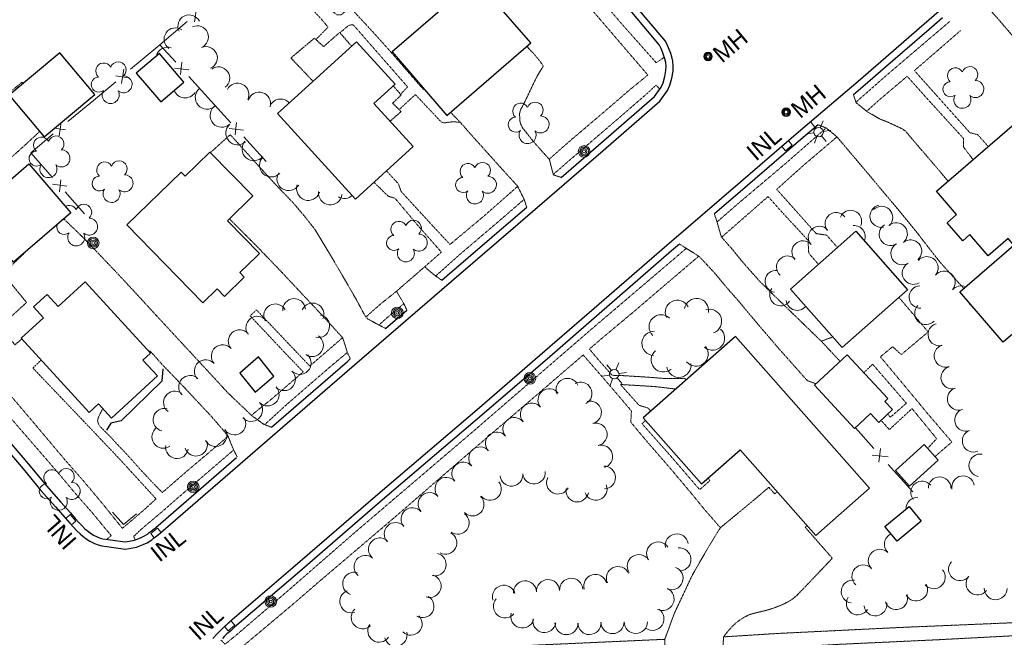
# Model space of a CAD drawing. Extents: x 863487 to 870045, y 569252 to 575761.
# Tile 39 of 66: x 867053 to 867396, y 572366 to 572581. Entities that reach past the tile are written whole.
import ezdxf
from ezdxf.enums import TextEntityAlignment as Align

# ---------------------------------------------------------------- set-up
doc = ezdxf.new("R2010")
doc.units = 0
doc.header["$LTSCALE"] = 0.005
doc.header["$MEASUREMENT"] = 0
for name, pattern in [('DGN Style 2', [25, 12.5, -12.5]), ('DGN Style 3', [37.5, 25, -12.5]), ('DGN Style 5', [20, 10, -10])]:
    doc.linetypes.add(name, pattern=pattern)
for name, color, linetype, lineweight in [('E_DRN_Grate', 5, 'Continuous', 15), ('E_DWY', 2, 'DGN Style 3', 15), ('E_FEN_Generic', 40, 'Efen', 15), ('E_LAND_Vegetation', 3, 'Continuous', 15), ('E_MISCPROP', 30, 'Continuous', 15), ('E_MISCPROP_HvyDash', 241, 'DGN Style 3', 25), ('E_MISCPROP_HvyLine', 241, 'Continuous', 25), ('E_MISCPROP_Railing', 30, 'Continuous', 15), ('E_PATH_Sidewalk', 2, 'DGN Style 5', 15), ('E_RDWY', 21, 'Continuous', 25), ('P_EC_Misc', 4, 'DGN Style 2', 25)]:
    doc.layers.add(name, color=color, linetype=linetype, lineweight=lineweight)
doc.styles.add('Style-IGR_FONT_0', font='IGR_FONT_0.shx')
doc.styles.add('Style-IGR_FONT_1', font='IGR_FONT_1.shx')
doc.linetypes.add('Efen', pattern='A,21,-6.5,[20,dgnlstyle-ewdotudls.shx,S=0.058512,R=0,X=0,Y=0],-6.5,21', length=55)

# ---------------------------------------------------------------- blocks, each defined once
blk = doc.blocks.new('INLT')
at = {"layer": 'E_MISCPROP_Railing', "color": 40, "linetype": 'Continuous', "lineweight": 0, "flags": 128}
blk.add_lwpolyline([(3, -2), (3, 0), (0, 0), (0, -2), (3, -2)], dxfattribs=at)
blk = doc.blocks.new('INL_2')
at = {"layer": 'E_MISCPROP_Railing', "color": 40, "linetype": 'Continuous', "lineweight": 0, "style": 'Style-IGR_FONT_0'}
blk.add_text('INL', height=6, rotation=0, dxfattribs=at).set_placement((-5.74, -3.01))
blk = doc.blocks.new('INL_3')
at = {"layer": 'E_MISCPROP_Railing', "color": 40, "linetype": 'Continuous', "lineweight": 0, "style": 'Style-IGR_FONT_0'}
blk.add_text('INL', height=6, rotation=0.0001, dxfattribs=at).set_placement((-5.74, -3.01))
blk = doc.blocks.new('INL_8')
at = {"layer": 'E_MISCPROP_Railing', "color": 40, "linetype": 'Continuous', "lineweight": 0, "style": 'Style-IGR_FONT_0'}
blk.add_text('INL', height=6, rotation=359.9999, dxfattribs=at).set_placement((-5.74, -3.01))
blk = doc.blocks.new('INL_13')
at = {"layer": 'E_MISCPROP_Railing', "color": 40, "linetype": 'Continuous', "lineweight": 0, "style": 'Style-IGR_FONT_0'}
blk.add_text('INL', height=6, rotation=0.0001, dxfattribs=at).set_placement((-5.74, -3.01))
blk = doc.blocks.new('MHO_3')
at = {"layer": 'E_DRN_Grate', "color": 20, "linetype": 'Continuous', "lineweight": 0}
for centre, radius in [((0.06, 0.01), 1.5), ((0.07, 0.01), 1.22), ((0.06, 0), 0.968), ((0.03, -0.01), 0.605)]:
    blk.add_circle(centre, radius, dxfattribs=at)
blk = doc.blocks.new('POLE')
at = {"layer": 'E_MISCPROP', "color": 20, "linetype": 'Continuous', "lineweight": 0}
for centre, radius in [((-0.01, 0.02), 2.02), ((-0.01, 0.03), 1.52), ((0, -0.01), 1.01), ((0, 0), 0.502)]:
    blk.add_circle(centre, radius, dxfattribs=at)
blk = doc.blocks.new('LTP')
at = {"layer": 'E_MISCPROP', "color": 20, "linetype": 'Continuous', "lineweight": 0}
for p, q in [((-0.8, 1.43), (-2, 3.73)), ((0.9, 1.42), (2.27, 3.65)), ((-1.64, 0.07), (-4.24, 0.14)), ((-0.88, -1.42), (-2.24, -3.61)), ((0.76, -1.47), (2, -3.65)), ((1.64, -0.02), (4.16, -0.09))]:
    blk.add_line(p, q, dxfattribs=at)
blk.add_circle((0, 0), 1.64, dxfattribs=at)
blk = doc.blocks.new('TREE')
at = {"layer": 'E_LAND_Vegetation', "color": 93, "linetype": 'Continuous', "lineweight": 0}
for centre, radius, start, end in [((-1.47, 4.28), 2.78, 1.3946, 209.1676), ((3.57, 2.42), 2.97, 278.4237, 139.6576), ((-4.47, 0.2), 2.78, 78.0716, 279.0827), ((-2.01, -4.2), 2.61, 140.7798, 358.7124), ((3.46, -3.43), 2.97, 196.0746, 79.0478)]:
    blk.add_arc(centre, radius, start, end, dxfattribs=at)
blk = doc.blocks.new('POLE_2')
at = {"layer": 'E_MISCPROP', "color": 20, "linetype": 'Continuous', "lineweight": 0}
for centre, radius in [((-0.01, 0.02), 2.02), ((-0.01, 0.03), 1.52), ((0, -0.01), 1.01), ((0, 0), 0.502)]:
    blk.add_circle(centre, radius, dxfattribs=at)

msp = doc.modelspace()

# ---------------------------------------------------------------- linework, layer by layer
at = {"layer": 'E_DWY', "color": 51, "linetype": 'DGN Style 3', "flags": 128}
for points in [[(867386.46, 572592.28), (867387.42, 572589.97), (867389.76, 572585.53), (867393.46, 572581.44), (867400.41, 572573.33), (867404.71, 572568.74), (867412.54, 572559.84), (867416.9, 572554.96), (867417.3, 572554.52), (867417.76, 572554.3)], [(867241.44, 572526.04), (867238.72, 572526.88), (867237.3, 572532.25), (867231.62, 572538.65), (867227.98, 572543.25), (867227.27, 572544.71), (867227.06, 572545.56), (867226.88, 572548.26), (867227.35, 572549.8), (867228.03, 572551.01), (867229.18, 572553.27), (867230.27, 572555.56), (867231.26, 572557.69), (867232.07, 572559.35), (867232.8, 572560.8), (867233.76, 572562.55), (867234.52, 572563.77), (867234.94, 572564.31), (867235.16, 572564.81), (867234.85, 572565.34), (867234.27, 572566.17), (867233.97, 572566.56), (867233.32, 572567.35), (867232.51, 572568.34), (867231.65, 572569.36), (867230, 572571.04), (867229.5, 572571.75)], [(867343.26, 572554.77), (867344.14, 572552.1), (867347.89, 572549), (867352.42, 572546.39), (867355.4, 572545.21), (867357.2, 572544.34), (867359.05, 572543.51), (867360.29, 572542.93), (867361.49, 572542.04), (867366.8, 572535.75), (867372.08, 572529.63), (867376.23, 572524.68)], [(867229.4, 572515.63), (867228.55, 572518.31), (867226.19, 572523.05), (867222.38, 572527.18), (867209.99, 572540.95), (867206.55, 572544.9), (867202.88, 572548.71)], [(867330.99, 572544.37), (867333.65, 572543.26), (867333.88, 572543.14), (867337.43, 572540.2), (867343.67, 572532.85), (867359.18, 572514.4), (867365.11, 572507.15), (867370.5, 572500.16), (867373.32, 572496.6), (867377.47, 572491.97), (867380.37, 572488.79), (867381.68, 572487.38)], [(867059.74, 572542.05), (867054.52, 572537.2), (867052.01, 572534.92), (867040.21, 572524.88), (867031.79, 572518.02), (867024.39, 572512.21), (867018.29, 572507.26), (867013.2, 572503.09), (867007.17, 572498.27), (867003.46, 572494.93), (867001.25, 572489.85)], [(867180.25, 572473.41), (867177.77, 572474.67), (867173.96, 572476.77), (867173, 572477.93), (867169.89, 572483.72), (867164.68, 572492.73), (867161.32, 572498.44), (867158.4, 572503.28), (867155.53, 572508), (867152.15, 572512.32), (867148.36, 572516.78), (867140.67, 572524.87), (867126.12, 572540.91), (867120.39, 572535.74), (867119.21, 572534.69)], [(867294.77, 572513.28), (867295.62, 572510.83), (867297.18, 572505.34), (867300.79, 572501.25), (867304.76, 572496.36), (867310.78, 572489.59), (867312.81, 572487.63), (867313.82, 572486.6), (867332.04, 572468.95), (867338.57, 572461.96)], [(867140.43, 572438.96), (867137.67, 572440.1), (867133.66, 572442.99), (867125.31, 572450.95), (867115.5, 572461.57), (867101.22, 572476.99), (867087.72, 572491.62), (867075.09, 572504.86), (867068.11, 572511.59)], [(867167.95, 572462.82), (867166.93, 572464.96), (867165.33, 572470.1), (867159.01, 572477.05), (867143.18, 572493.92), (867137.51, 572499.8), (867136.39, 572501), (867125.83, 572511.61)], [(867282.64, 572502.82), (867284.67, 572501.52), (867289.53, 572498.46), (867294.74, 572492.85), (867298.92, 572487.85), (867303.12, 572483.05), (867309.57, 572475.32), (867317.7, 572465.86), (867327.16, 572455.22), (867330.17, 572454.13)], [(867054.37, 572499.59), (867046.93, 572492.51), (867055.16, 572482.46), (867045.74, 572473.84), (867051.12, 572467.72), (867053.49, 572469.74)], [(867187.67, 572479.8), (867186.48, 572482.29), (867184.01, 572486.34), (867193.84, 572494.88), (867197.56, 572491.74), (867199.78, 572490.22)], [(867128.53, 572428.63), (867127.23, 572431.18), (867125.27, 572436.08), (867119.73, 572442.54), (867109.39, 572453.6), (867102.79, 572460.43), (867098.25, 572465.47), (867097.77, 572465.43), (867097.7, 572465.41)], [(867275.37, 572353.54), (867277.48, 572359.91), (867277.49, 572365.1), (867280.88, 572374.25), (867287.15, 572387.57), (867292.74, 572397.29), (867296.83, 572403.95), (867309.45, 572414.36), (867313.76, 572418.08), (867315.77, 572415.77), (867316.71, 572416.54)], [(867327.11, 572404.76), (867326.43, 572404.13), (867335.87, 572393.34), (867326.03, 572382.98), (867323.41, 572380.29), (867321.95, 572379.1), (867320.49, 572378.2), (867318.83, 572377.32), (867316.93, 572376.56), (867314.8, 572375.75), (867312.81, 572375.18), (867311.09, 572374.77), (867309.23, 572374.35), (867307.06, 572373.71), (867305.28, 572372.88), (867303.77, 572371.92), (867302.42, 572370.91), (867300.98, 572369.59), (867299.92, 572368.42), (867298.77, 572367), (867297.94, 572365.93), (867297.81, 572360.89), (867296.07, 572354.53)]]:
    msp.add_lwpolyline(points, dxfattribs=at)
at = {"layer": 'E_FEN_Generic', "linetype": 'Continuous'}
msp.add_lwpolyline([(867085.04, 572409.35), (867088.87, 572405.13), (867093.43, 572408.86), (867093.43, 572408.86)], dxfattribs=at)
at = {"layer": 'E_LAND_Vegetation', "color": 93, "linetype": 'Continuous'}
for centre, radius, start, end in [((867111.82, 572578.69), 3.94, 26.3121, 206.2968), ((867107, 572574.17), 3.94, 54.9929, 234.9776), ((867114.56, 572574.91), 3.94, 293.1132, 113.0978), ((867104.26, 572567.45), 3.94, 70.7986, 166.2559), ((867117.68, 572567.67), 3.94, 293.5579, 113.5426), ((867122.01, 572560.6), 3.94, 306.7241, 126.7087), ((867110.41, 572557.83), 4.1, 200.7846, 327.4496), ((867118.04, 572553.9), 4.1, 130.8898, 310.8745), ((867128.66, 572554.9), 3.94, 333.4963, 153.4809), ((867136.21, 572551.78), 3.94, 342.5912, 162.5759), ((867143.65, 572549.4), 3.94, 40.2746, 161.0452), ((867123.17, 572547.61), 4.1, 132.8234, 312.8081), ((867128.67, 572541.48), 4.1, 131.7901, 311.7748), ((867134.35, 572535.97), 4.1, 139.087, 319.0716), ((867140.41, 572530.27), 4.1, 135.8987, 315.8833), ((867146.49, 572525.52), 4.1, 148.2649, 328.2496), ((867153.32, 572522.11), 4.1, 161.7663, 341.751), ((867160.97, 572520.59), 4.1, 172.1272, 352.1119), ((867165.9, 572522.78), 4.1, 240.1123, 311.6), ((867070.02, 572513.51), 2.78, 28.7825, 118.6157), ((867075.07, 572513.89), 2.78, 312.1054, 159.8784), ((867352.91, 572512.51), 3.92, 102.0709, 282.0555), ((867353.01, 572512.07), 3.92, 314.591, 134.5757), ((867076.95, 572508.86), 2.97, 229.1346, 90.3684), ((867337.21, 572509.95), 3.84, 38.4191, 218.4038), ((867342.23, 572510.73), 3.84, 337.7439, 157.7286), ((867068.29, 572508.77), 2.61, 160.8527, 309.4232), ((867068.29, 572508.77), 2.61, 91.4906, 100.5065), ((867070.02, 572513.51), 2.78, 224.9505, 229.7935), ((867331.33, 572505.17), 3.84, 41.4367, 221.4213), ((867343.5, 572505.41), 3.84, 336.6466, 94.9821), ((867356.13, 572506.2), 3.92, 121.4487, 301.4334), ((867358.11, 572506.33), 3.92, 310.2706, 130.2553), ((867072.44, 572505.12), 2.97, 146.7854, 29.7586), ((867325.64, 572500.08), 3.84, 42.6482, 222.6329), ((867360.22, 572499.51), 3.92, 121.3978, 301.3825), ((867363.12, 572500.33), 3.92, 309.7152, 129.6999), ((867320.27, 572494.81), 3.84, 46.9878, 226.9725), ((867368.82, 572494.51), 3.92, 319.3594, 139.3441), ((867364.15, 572492.68), 3.92, 120.1085, 300.0932), ((867316.28, 572489.81), 3.84, 82.0284, 262.013), ((867374.76, 572489.41), 3.92, 319.3594, 139.3441), ((867366.55, 572484.33), 3.92, 92.0402, 272.0249), ((867380.71, 572484.3), 3.92, 66.3991, 139.3441), ((867317.89, 572485.12), 3.84, 144.3754, 324.3601), ((867141.78, 572477.99), 3.95, 29.3339, 209.3186), ((867148.35, 572479.85), 3.95, 4.5397, 184.5244), ((867154.81, 572478.31), 3.95, 336.0747, 156.0594), ((867281.9, 572479.06), 4.21, 26.484, 206.4687), ((867288.56, 572479.67), 4.21, 350.9871, 170.9718), ((867323.64, 572483.53), 3.84, 186.6679, 320.2722), ((867368.49, 572478.7), 3.92, 136.441, 316.4257), ((867380.71, 572484.3), 3.92, 319.3594, 323.6264), ((867135.54, 572473.69), 3.95, 37.486, 217.4707), ((867156.76, 572474.2), 3.95, 257.71, 77.6947), ((867276.24, 572473.99), 4.21, 45.7974, 225.7821), ((867293.12, 572475.88), 4.21, 289.0088, 108.9935), ((867373.14, 572471.29), 3.92, 105.6061, 285.5907), ((867129.39, 572468.98), 3.95, 41.4821, 221.4668), ((867154.62, 572467.54), 3.95, 235.8119, 55.7965), ((867273.74, 572468.21), 4.21, 87.4836, 267.4682), ((867294.13, 572470.02), 4.21, 229.2245, 49.2092), ((867123.48, 572463.76), 3.95, 41.4821, 221.4668), ((867288.41, 572464.46), 4.21, 218.6577, 38.6424), ((867375.29, 572463.85), 3.92, 108.0416, 288.0263), ((867150.35, 572461.34), 3.95, 225.82, 45.8047), ((867276.98, 572462.45), 4.21, 130.5012, 310.4858), ((867117.56, 572458.53), 3.95, 41.4821, 221.4668), ((867282.44, 572460.56), 4.21, 188.3691, 8.3538), ((867112.11, 572453.07), 3.95, 45.7242, 225.7089), ((867144.85, 572455.68), 3.95, 225.82, 45.8047), ((867377.64, 572456.27), 3.92, 105.3021, 285.2868), ((867243.6, 572452.04), 3.96, 23.0632, 203.0479), ((867248.18, 572450.75), 3.96, 298.2751, 118.2598), ((867106.84, 572447.62), 3.95, 54.2614, 234.2461), ((867139.18, 572450.34), 3.95, 223.0835, 43.0682), ((867237.27, 572448.42), 3.96, 38.3424, 218.3271), ((867379.87, 572448.88), 3.92, 108.385, 288.3697), ((867133.4, 572444.98), 3.95, 222.7582, 42.7429), ((867231.18, 572443.48), 3.96, 40.0199, 220.0046), ((867251.48, 572444.14), 3.96, 284.5201, 104.5048), ((867103.19, 572441.59), 3.95, 76.4781, 256.4628), ((867382.45, 572441.5), 3.92, 108.97, 288.9547), ((867127.55, 572440.27), 3.95, 212.2356, 32.2203), ((867225.07, 572438.41), 3.96, 39.2989, 219.2836), ((867253.47, 572436.48), 3.96, 284.5201, 104.5048), ((867102.79, 572435.62), 3.95, 124.2008, 304.1855), ((867121, 572436.22), 3.95, 207.1816, 27.1663), ((867219.01, 572433.37), 3.96, 40.0854, 220.07), ((867385.11, 572434.24), 3.92, 111.8497, 291.8344), ((867114.2, 572432.9), 3.95, 198.2883, 18.273), ((867107.55, 572432), 3.95, 171.2726, 351.2573), ((867213.15, 572428.18), 3.96, 42.4087, 222.3934), ((867255.38, 572428.77), 3.96, 285.6859, 105.6706), ((867387.39, 572425.74), 3.92, 80.3198, 260.3044), ((867207.28, 572422.86), 3.96, 42.0286, 222.0133), ((867224.1, 572422.44), 3.96, 184.958, 4.9427), ((867231.94, 572423.18), 3.96, 185.8612, 5.8458), ((867256.36, 572421.47), 3.96, 272.035, 92.0197), ((867201.41, 572417.56), 3.96, 42.0286, 222.0133), ((867216.61, 572417.48), 3.96, 219.0112, 38.9958), ((867240.29, 572419.67), 3.96, 152.2465, 332.2312), ((867367.12, 572416.28), 3.92, 39.0731, 219.0578), ((867373.28, 572417.75), 3.92, 0.4033, 180.388), ((867381.42, 572418.13), 3.92, 10.1756, 190.1603), ((867195.54, 572412.26), 3.96, 42.0993, 222.084), ((867246.99, 572416.93), 3.96, 168.8318, 348.8165), ((867253.43, 572417.5), 3.96, 200.7423, 20.727), ((867210.56, 572412.05), 3.96, 225.4806, 45.4653), ((867365.52, 572410.67), 3.92, 87.4175, 182.0646), ((867189.58, 572407.01), 3.96, 41.1683, 221.153), ((867205.42, 572405.67), 3.96, 233.6715, 53.6562), ((867183.73, 572401.82), 3.96, 43.747, 223.7317), ((867201.09, 572398.71), 3.96, 242.4088, 62.3935), ((867178.25, 572396.47), 3.96, 50.5029, 230.4875), ((867275.2, 572395.01), 4.03, 33.2313, 213.216), ((867281.7, 572397.8), 4.03, 10.1738, 190.1585), ((867358, 572398.21), 3.99, 115.4227, 225.8317), ((867358, 572398.21), 3.99, 45.847, 47.2151), ((867282.62, 572392.92), 4.03, 276.1059, 96.0906), ((867352.4, 572392.48), 3.99, 44.8658, 224.8505), ((867173.21, 572390.37), 3.96, 50.5029, 230.4875), ((867197.38, 572391.15), 3.96, 257.0389, 77.0236), ((867268.46, 572390.59), 4.03, 33.2313, 213.216), ((867380.37, 572389.53), 3.99, 139.2603, 319.2449), ((867169.25, 572384.51), 3.96, 72.554, 252.5387), ((867261.19, 572386.42), 4.03, 24.0923, 204.077), ((867279.84, 572386.39), 4.03, 249.0015, 68.9861), ((867346.71, 572387.04), 3.99, 47.6938, 227.6785), ((867371.23, 572386.72), 3.99, 221.0066, 40.9912), ((867195.61, 572383.64), 3.96, 251.6282, 71.6128), ((867228.81, 572381.44), 4.03, 3.3226, 183.3073), ((867236.84, 572381.89), 4.03, 3.0372, 183.0218), ((867244.9, 572382.33), 4.03, 3.2909, 183.2756), ((867253.31, 572383.68), 4.03, 15.878, 195.8627), ((867342.99, 572381.71), 3.99, 81.7728, 261.7574), ((867386.44, 572384.55), 3.99, 142.5725, 322.5572), ((867168.2, 572378.31), 3.96, 109.7405, 289.7251), ((867221.47, 572379.9), 4.03, 17.2655, 197.2502), ((867276.7, 572379.15), 4.03, 244.732, 64.7166), ((867365.09, 572382.44), 3.99, 208.6555, 28.6401), ((867392.78, 572382.87), 3.99, 178.8303, 358.815), ((867193.12, 572376.61), 3.96, 239.6603, 59.645), ((867221.85, 572376.57), 4.03, 139.8985, 319.8831), ((867344.77, 572377.61), 3.99, 147.0046, 326.9892), ((867358.14, 572379.45), 3.99, 198.3171, 18.3018), ((867172.24, 572372.7), 3.96, 133.3705, 313.3552), ((867273.19, 572372.24), 4.03, 236.5212, 56.5059), ((867350.87, 572377.26), 3.99, 187.6937, 7.6784), ((867189.03, 572370.49), 3.96, 225.7657, 45.7503), ((867227.91, 572373.07), 4.03, 164.1018, 344.0865), ((867235.58, 572371.5), 4.03, 170.2239, 350.2086), ((867259.3, 572371.1), 4.03, 181.1625, 1.1472), ((867267.4, 572371.16), 4.03, 179.9785, 359.9631), ((867177.99, 572368.05), 3.96, 146.453, 326.4376), ((867183.76, 572366.61), 3.96, 194.5793, 14.564), ((867243.27, 572370.75), 4.03, 178.9623, 358.947), ((867251.26, 572370.78), 4.03, 180.7452, 0.7299)]:
    msp.add_arc(centre, radius, start, end, dxfattribs=at)
at = {"layer": 'E_MISCPROP_HvyDash', "color": 241, "linetype": 'DGN Style 3', "flags": 128}
for points in [[(867154.98, 572559.54), (867147.25, 572567.62), (867155.43, 572574.55), (867158.66, 572571.59), (867164.22, 572576.52), (867168.39, 572571.77)], [(867182.89, 572557.95), (867185.68, 572554.73), (867182.69, 572551.9), (867185.62, 572548.94), (867181.83, 572545.63)]]:
    msp.add_lwpolyline(points, dxfattribs=at)
at = {"layer": 'E_MISCPROP_HvyLine', "color": 241, "linetype": 'Continuous', "flags": 128}
for points in [[(867201.61, 572547.62), (867230.79, 572572.86), (867211.65, 572594.99), (867182.47, 572569.74)], [(867176.18, 572551.82), (867189.87, 572536.82), (867169.76, 572518.47), (867142.6, 572548.25), (867143.63, 572549.19), (867148.48, 572553.61), (867170.06, 572573.3), (867183.53, 572558.53)], [(867061.29, 572540.2), (867078.88, 572554.92), (867066.73, 572569.44), (867049.14, 572554.73)], [(867093.38, 572562.38), (867101.89, 572552.38), (867109.95, 572559.24), (867101.44, 572569.24)], [(867372.18, 572521.19), (867399.4, 572544.64), (867417.98, 572523.06), (867405.54, 572512.34), (867407.66, 572509.88), (867401.03, 572504.16), (867416.23, 572486.5), (867395.41, 572468.57), (867380.27, 572486.16), (867399.14, 572502.41), (867397.15, 572504.72), (867390.18, 572498.72), (867383.82, 572506.11), (867381.29, 572503.93), (867375.87, 572510.21), (867379.18, 572513.06)], [(867125.14, 572510.94), (867133.98, 572519.55), (867119.06, 572534.85), (867110.44, 572526.44), (867109.03, 572527.88), (867090.14, 572509.46), (867116.57, 572482.36), (867121.56, 572487.23), (867124.15, 572484.58), (867130.99, 572491.25), (867129.42, 572492.86), (867135.44, 572498.73), (867136.26, 572499.53)], [(867056, 572530.71), (867070.6, 572513.73), (867050.55, 572496.5), (867035.95, 572513.48)], [(867321.26, 572487.09), (867344.01, 572507.28), (867362.09, 572486.89), (867339.33, 572466.71)], [(867098.3, 572464.76), (867095.71, 572462.4), (867100.79, 572456.85), (867084.75, 572442.17), (867080.25, 572447.09), (867076.96, 572444.08), (867053.23, 572470.02), (867061.02, 572477.15), (867057.57, 572480.92), (867062.31, 572485.26), (867066.16, 572481.05), (867075.54, 572489.63)], [(867348.83, 572417.78), (867302.14, 572470.62), (867269.99, 572442.21), (867290.31, 572419.21), (867303.81, 572431.14), (867330.18, 572401.29)], [(867355.25, 572448.95), (867341.01, 572464.23), (867329.63, 572453.63), (867343.66, 572438.57), (867349.23, 572443.76), (867352.1, 572440.69), (867356.85, 572445.12), (867354.2, 572447.97)], [(867357.86, 572423.87), (867367.87, 572432.92), (867372.76, 572427.5), (867362.76, 572418.45)], [(867354.18, 572404.36), (867362.64, 572411.38), (867366.88, 572406.27), (867358.43, 572399.25)]]:
    msp.add_lwpolyline(points, close=True, dxfattribs=at)
at = {"layer": 'E_MISCPROP_Railing', "color": 40, "linetype": 'Continuous'}
for p, q in [((867114.43, 572585.62), (867113.61, 572580.27)), ((867088.25, 572558.78), (867089.04, 572563.74)), ((867106.69, 572564.05), (867111.68, 572563.47)), ((867109.25, 572566.15), (867108.77, 572561.86)), ((867086.26, 572561.42), (867090.52, 572560.77)), ((867064.81, 572543.15), (867068.73, 572542.55)), ((867066.46, 572540.55), (867067.18, 572545.14)), ((867125.79, 572543.03), (867130.78, 572542.44)), ((867128.35, 572545.12), (867127.88, 572540.83)), ((867069.19, 572523.01), (867064.2, 572523.67)), ((867066.59, 572520.95), (867067.14, 572525.23)), ((867352.64, 572431.61), (867352.08, 572426.85)), ((867349.77, 572429.31), (867355.32, 572428.62))]:
    msp.add_line(p, q, dxfattribs=at)
at = {"layer": 'E_MISCPROP_Railing', "color": 40, "linetype": 'Continuous', "flags": 128}
for points in [[(867111.11, 572580.31), (867101.62, 572572.27)], [(867091.35, 572563.68), (867100.21, 572571.09)], [(867100.21, 572571.09), (867101.62, 572572.27), (867107.21, 572566.12)], [(867111.72, 572561.16), (867119.48, 572552.61)], [(867078.42, 572552.86), (867086.2, 572559.38)], [(867069.56, 572545.46), (867078.42, 572552.86)], [(867119.48, 572552.61), (867126.31, 572545.09)], [(867056.62, 572534.64), (867064.41, 572541.16)], [(867130.82, 572540.13), (867138.58, 572531.58)], [(867064.2, 572525.98), (867056.6, 572534.62), (867056.62, 572534.64)], [(867075.35, 572513.33), (867068.64, 572520.95)], [(867343.92, 572438.81), (867350.37, 572431.6)], [(867355.35, 572426.04), (867363.91, 572416.47)]]:
    msp.add_lwpolyline(points, dxfattribs=at)
at = {"layer": 'E_PATH_Sidewalk', "color": 51, "linetype": 'DGN Style 5', "flags": 128}
for points in [[(867163.76, 572694.82), (867172.33, 572684.93), (867186.54, 572668.07), (867196.62, 572656.78), (867209.05, 572641.9), (867230.81, 572616.65), (867242.32, 572603.2), (867262.14, 572579.92), (867274.49, 572566), (867277.35, 572567.88)], [(867237.22, 572532.35), (867244.33, 572538.63), (867256.53, 572549), (867265.8, 572556.98), (867271.5, 572561.59), (867271.63, 572561.67), (867265.01, 572569.37), (867251.53, 572585.09), (867238.74, 572599.98), (867229.93, 572610.44), (867207.83, 572636.33), (867194.9, 572651.16), (867181.23, 572666.45), (867170.56, 572679.15), (867159.85, 572691.57)], [(867156.03, 572574.11), (867160.18, 572578.37), (867157.75, 572581.32), (867153.06, 572586.24), (867152.49, 572585.99), (867151.47, 572585.86), (867150.04, 572585.79), (867148.32, 572585.83), (867147.01, 572586.08), (867145.9, 572586.43), (867144.81, 572587.01), (867143.74, 572587.82), (867142.58, 572588.99), (867141.68, 572590.21), (867141.12, 572591.36), (867140.89, 572592.42), (867140.95, 572594.18), (867141.02, 572595.41), (867141.27, 572596.67), (867141.68, 572597.83), (867142.39, 572599.18), (867143.21, 572600.05), (867144.37, 572600.91), (867145.11, 572601.38), (867145.94, 572601.77), (867147.29, 572602.24), (867149.21, 572602.36), (867150.61, 572602.3), (867151.89, 572602.14), (867152.82, 572601.82), (867154, 572601.12), (867154.89, 572600.42), (867155.95, 572599.34), (867156.93, 572598.11), (867157.5, 572597.21), (867157.74, 572596.23), (867157.76, 572594.66), (867157.62, 572593.43), (867157.3, 572592.07), (867157.01, 572591.08), (867156.74, 572590.41), (867156.46, 572589.87), (867156.3, 572589.64), (867159.38, 572586.38), (867159.89, 572585.82), (867160.39, 572585.32), (867160.88, 572584.83), (867161.36, 572584.33), (867161.76, 572583.96), (867162.32, 572583.41), (867162.79, 572583.03), (867163.26, 572582.72), (867163.92, 572582.63), (867164.67, 572582.67), (867165.16, 572583.03), (867165.8, 572583.54), (867166.38, 572584.07), (867166.95, 572584.63), (867167.39, 572585.06), (867167.68, 572585.3), (867167.89, 572585.36), (867168.1, 572585), (867175.37, 572577.17), (867182.04, 572569.77), (867182.17, 572569.57), (867193.37, 572556.69), (867193.59, 572556.89)], [(867344.1, 572552.22), (867354.76, 572561.61), (867376.76, 572580.35)], [(867185.71, 572555.26), (867187.79, 572557.43), (867187.84, 572557.61), (867169.13, 572579.01), (867168.86, 572579.15), (867168.58, 572579.18), (867168.15, 572579.15), (867167.64, 572579.04), (867167.31, 572578.9), (867166.82, 572578.52), (867164.45, 572576.51)], [(867380.53, 572577.16), (867364.47, 572563.24), (867383.82, 572541.58), (867386.52, 572540.95), (867390.22, 572536.73)], [(867036.92, 572559.28), (867041.96, 572563.82), (867049.04, 572555.54), (867053.59, 572559.17), (867053.95, 572558.75)], [(867384.94, 572532.18), (867381.55, 572536.65), (867381.58, 572539.6), (867368.4, 572554.03), (867361.97, 572561.26), (867352.45, 572553.21), (867347.82, 572549.06)], [(867238.68, 572527.05), (867243.31, 572531.14), (867261.04, 572546.32), (867271.04, 572554.98), (867274.48, 572558.21), (867275.75, 572556.77)], [(867185.24, 572549.92), (867190.61, 572554.89), (867199.4, 572545.56), (867199.88, 572545.26), (867200.59, 572545.07), (867201.41, 572545.1), (867202.07, 572545.22), (867202.74, 572545.3), (867203.33, 572545.37), (867204.27, 572545.38), (867206.26, 572545.21)], [(867333.7, 572543.23), (867319.11, 572530.46), (867303.83, 572517.57), (867295.71, 572510.51)], [(867337.64, 572501.62), (867333.91, 572505.91), (867330.27, 572506.44), (867316.51, 572521.86), (867325.73, 572530.14), (867337.48, 572540.14)], [(867180.54, 572528.31), (867184.25, 572524.29), (867184.5, 572524.02), (867184.7, 572523.66), (867184.98, 572523.01), (867185.3, 572522.14), (867185.5, 572521.52), (867185.63, 572521.13), (867196.7, 572509.09), (867202.68, 572502.67), (867214.65, 572512.68), (867226.26, 572522.91)], [(867193.84, 572494.88), (867199.69, 572499.99), (867191.18, 572509.63), (867183.54, 572518.74), (867182.29, 572519.15), (867181.2, 572519.48), (867179.8, 572520.76), (867178.05, 572522.51), (867176.9, 572523.6), (867176.19, 572524.34)], [(867297.31, 572505.19), (867313.5, 572519.36), (867318.45, 572513.8), (867327.4, 572504.13), (867327.67, 572499.61), (867331.02, 572495.75)], [(867228.52, 572518.38), (867220.74, 572511.65), (867206.24, 572499.31), (867197.69, 572491.66)], [(867007.29, 572498.37), (867011.23, 572494.03), (867020.78, 572483.05), (867032.02, 572470.2), (867039.32, 572461.93), (867048.58, 572451.22), (867058.29, 572439.78), (867068.65, 572427.47), (867074.81, 572420.48), (867081.76, 572412.17), (867088.53, 572403.78), (867092.26, 572406.91), (867096.25, 572410.35), (867100.26, 572414.03), (867095.55, 572419.19), (867089.35, 572425.96), (867084.88, 572430.74), (867081.37, 572434.41), (867078.85, 572437.1), (867077.27, 572438.76), (867057.36, 572459.6), (867060.21, 572462.4)], [(867122.89, 572364.8), (867124.31, 572363.38), (867128.9, 572367.15), (867145.79, 572381.65), (867169.85, 572402.61), (867210.34, 572437.18), (867233.2, 572456.94), (867252.3, 572473.44), (867278.44, 572495.7), (867285.01, 572501.31)], [(867289.34, 572498.58), (867280.3, 572490.86), (867267.09, 572479.58), (867255.03, 572469.5), (867251.25, 572466.21), (867254.56, 572462.28), (867259.18, 572457.08), (867262.53, 572456.99), (867271.08, 572456.46), (867277.33, 572455.97), (867282.03, 572455.94), (867284.5, 572455.94), (867284.96, 572455.44)], [(867003.74, 572495.18), (867010.66, 572487.19), (867022.78, 572473.38), (867034.8, 572459.42), (867045.72, 572446.67), (867057.29, 572433.33), (867066.13, 572423.11), (867072.72, 572415.24), (867077.99, 572409.28), (867079.8, 572407.06), (867081.05, 572405.52), (867082.12, 572404.22), (867082.94, 572403.27), (867083.86, 572402.17), (867084.66, 572401.26), (867083.17, 572399.95)], [(867173.41, 572477.44), (867178.74, 572482.13), (867184.01, 572486.34)], [(867177.89, 572474.6), (867180.27, 572476.72), (867186.6, 572482.04)], [(867359.08, 572484.22), (867362.7, 572479.96), (867369.27, 572472.2), (867359.88, 572464.28), (867356.91, 572467.06), (867352.62, 572463.52), (867360.65, 572453.91), (867368.94, 572443.91), (867377.51, 572433.85), (867372.56, 572429.57), (867371.66, 572428.73)], [(867133.48, 572443.15), (867140.11, 572448.47), (867151.55, 572458.27), (867146.27, 572463.75), (867138.63, 572471.88), (867133.04, 572477.77), (867135.25, 572479.85), (867153.83, 572460.3), (867165.26, 572470.18)], [(867332.01, 572468.97), (867336.04, 572470.42)], [(867296.88, 572403.99), (867291.17, 572410.54), (867285.81, 572417.08), (867279.36, 572424.74), (867271.01, 572434.35), (867265.67, 572440.74), (867265.88, 572444.64), (867259.52, 572452.14), (867249.08, 572464.16), (867231.02, 572448.63), (867205.88, 572427.06), (867182.83, 572407.11), (867156.95, 572385.09), (867148.07, 572377.41), (867137.82, 572368.81), (867131.15, 572363.23), (867130.04, 572362.2), (867129.31, 572361.54), (867128.7, 572360.86), (867128.18, 572360.08), (867127.77, 572359.19), (867127.79, 572358.5), (867128.23, 572357.95), (867128.91, 572357.75), (867129.54, 572357.78), (867150.93, 572358.76), (867176.59, 572360.15), (867205.9, 572361.53), (867233.3, 572363.11), (867277.49, 572365.1)], [(867166.91, 572465.03), (867160.14, 572459.36), (867145.89, 572447.01), (867138.13, 572439.91)], [(867346.85, 572457.96), (867349.91, 572460.95), (867361.68, 572447.35), (867356.12, 572442.49), (867355.17, 572443.55)], [(867281.37, 572452.27), (867281.34, 572452.29), (867273.84, 572453.17), (867262.05, 572453.88), (867268.55, 572446.61), (867271.63, 572445.7), (867272.68, 572444.59)], [(867081.72, 572445.49), (867080.59, 572443.31), (867080.19, 572442.43), (867079.9, 572441.37), (867080.01, 572440.59), (867080.52, 572439.59), (867081.07, 572438.93), (867082.03, 572437.98), (867083.14, 572436.88), (867083.96, 572436.06), (867084.94, 572435.04), (867086.09, 572433.77), (867087.3, 572432.43), (867088.81, 572430.91), (867089.87, 572429.78), (867091.08, 572428.43), (867092.69, 572426.64), (867093.89, 572425.27), (867095.08, 572423.95), (867095.91, 572423.07), (867097, 572421.92), (867098.01, 572420.82), (867098.96, 572419.8), (867099.61, 572419.14), (867100.23, 572418.49), (867100.95, 572417.74), (867101.58, 572417.11), (867102.04, 572416.68), (867102.46, 572416.25), (867111.47, 572424.07), (867125.37, 572435.83)], [(867369.07, 572431.59), (867372.21, 572435.01), (867363.65, 572445.48), (867355.74, 572438.16), (867352.85, 572441.39)], [(867270.77, 572441.33), (867269.58, 572440.22), (867279.8, 572428.68), (867289.66, 572417.23), (867293.27, 572420.39), (867292.6, 572421.23)], [(867127.29, 572431.06), (867107.69, 572414.23), (867102.75, 572409.89), (867095.67, 572403.91), (867095.26, 572403.55), (867094.73, 572403.08), (867094.13, 572402.51), (867093.68, 572402.08), (867093.2, 572401.64), (867092.63, 572401.1), (867092.45, 572400.93), (867093.06, 572399.76)], [(867297.95, 572365.95), (867316.36, 572367.11), (867359.79, 572369.24), (867402.66, 572371.03), (867452.04, 572373.33)], [(867452.56, 572368.57), (867440.29, 572368.13), (867402.27, 572366.51), (867372.55, 572364.94), (867337.59, 572363.32), (867312.59, 572361.83), (867297.82, 572361.18)]]:
    msp.add_lwpolyline(points, dxfattribs=at)
at = {"layer": 'E_RDWY', "color": 21, "linetype": 'Continuous', "flags": 128}
for points in [[(867241.44, 572526.04), (867254.4, 572537.24), (867273.9, 572554.25), (867276.27, 572557.47), (867276.89, 572559.03), (867277.56, 572561.14), (867277.91, 572563.27), (867277.97, 572564.61), (867277.86, 572566.07), (867277.54, 572567.28), (867277.19, 572568.41), (867276.84, 572569.47), (867276.24, 572570.92), (867275.64, 572572.07), (867263.68, 572586.4), (867243.77, 572609.32), (867221.02, 572635.95), (867200.41, 572659.53), (867181.08, 572681.86), (867169.51, 572695.59), (867168.52, 572696.73)], [(867394.96, 572603.03), (867367.92, 572579.4), (867352.72, 572566.28), (867344.92, 572559.46), (867324.09, 572541.81), (867303.83, 572524.4), (867278.21, 572502.31), (867252.96, 572480.41), (867235.77, 572465.44), (867212.93, 572445.76), (867177.59, 572415.54), (867147.9, 572389.97), (867125.97, 572371.22), (867124.64, 572369.97), (867123.26, 572368.8), (867122.34, 572367.87), (867121.58, 572367.06), (867119.99, 572365.38)], [(867041.21, 572439.32), (867053.92, 572424.53), (867060.16, 572416.99), (867065.24, 572411.23), (867068.6, 572407.46), (867070.22, 572405.59), (867071.51, 572404.13), (867072.65, 572402.95), (867073.77, 572401.82), (867074.73, 572400.99), (867075.9, 572400.15), (867077.19, 572399.27), (867078.78, 572398.46), (867080.09, 572397.96), (867081.32, 572397.7), (867083.13, 572397.42), (867089.66, 572396.52), (867093.49, 572397.24), (867095.77, 572398.13), (867097.2, 572398.77), (867098.74, 572399.74), (867099.42, 572400.29), (867100.1, 572400.8), (867101.14, 572401.62), (867101.83, 572402.16), (867168.57, 572460.05), (867203.17, 572489.84), (867226.35, 572509.69), (867256.04, 572535.35), (867275.75, 572552.54), (867278.47, 572556.25), (867279.25, 572558.19), (867280, 572560.56), (867280.4, 572563.02), (867280.47, 572564.64), (867280.34, 572566.48), (867279.95, 572567.98), (867279.57, 572569.16), (867279.19, 572570.34), (867278.5, 572571.98), (867277.73, 572573.46), (867265.59, 572588.02)], [(867374.23, 572581.59), (867369.56, 572577.51), (867354.36, 572564.39), (867346.55, 572557.56), (867343.26, 572554.77)], [(867330.99, 572544.37), (867325.71, 572539.9), (867305.46, 572522.5), (867294.77, 572513.28)], [(867199.78, 572490.22), (867201.54, 572491.74), (867224.73, 572511.58), (867229.4, 572515.63)], [(867282.64, 572502.82), (867279.85, 572500.42), (867254.6, 572478.52), (867237.41, 572463.55), (867214.56, 572443.86), (867179.21, 572413.64), (867149.53, 572388.07), (867127.63, 572369.35), (867126.3, 572368.11), (867124.96, 572366.96), (867124.14, 572366.14), (867123.41, 572365.35)], [(867180.25, 572473.41), (867187.67, 572479.8)], [(867140.43, 572438.96), (867166.93, 572461.94), (867167.95, 572462.82)], [(867043.11, 572440.95), (867055.83, 572426.14), (867062.06, 572418.61), (867067.1, 572412.89), (867070.48, 572409.11), (867072.1, 572407.24), (867073.35, 572405.83), (867074.44, 572404.7), (867075.49, 572403.64), (867076.27, 572402.96), (867077.34, 572402.2), (867078.46, 572401.42), (867079.8, 572400.75), (867080.81, 572400.36), (867081.77, 572400.16), (867083.49, 572399.9), (867089.59, 572399.05), (867092.8, 572399.65), (867094.81, 572400.44), (867096.01, 572400.98), (867097.28, 572401.78), (867097.89, 572402.26), (867098.58, 572402.78), (867099.6, 572403.59), (867100.24, 572404.09), (867128.26, 572428.4)]]:
    msp.add_lwpolyline(points, dxfattribs=at)
at = {"layer": 'P_EC_Misc', "linetype": 'Continuous'}
for points in [[(867129.48, 572457.79), (867134.77, 572451.17), (867141.28, 572456.8), (867135.95, 572463.52)], [(867135.95, 572463.52), (867129.48, 572457.79)], [(867102.58, 572459.3), (867102.31, 572455.05), (867088.12, 572441.22), (867084.51, 572440.41), (867082.98, 572438.01)]]:
    msp.add_lwpolyline(points, dxfattribs=at)

# ---------------------------------------------------------------- block references
at = {"layer": 'E_DRN_Grate', "color": 20, "linetype": 'Continuous', "xscale": 1.000001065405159, "yscale": 1.000001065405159, "zscale": 1.000001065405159, "rotation": 39.93507482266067}
for p in [(867292.53, 572568.08), (867319.76, 572548.73)]:
    msp.add_blockref('MHO_3', p, dxfattribs=at)
at = {"layer": 'E_LAND_Vegetation', "color": 93, "linetype": 'Continuous', "rotation": 310.7109736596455}
for p in [(867084.79, 572559.59), (867381.52, 572557.93), (867230.06, 572545.61), (867063.12, 572533.77), (867085.12, 572525.12), (867211.71, 572524.59), (867187.64, 572504.41), (867066.7, 572417.89)]:
    msp.add_blockref('TREE', p, dxfattribs=at)
at = {"layer": 'E_MISCPROP', "color": 20, "linetype": 'Continuous'}
for name, p, rotation in [('LTP', (867331.11, 572541.8), 310.6212915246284), ('POLE', (867249.36, 572535.08), 310.6212915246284), ('POLE_2', (867078.36, 572503.17), 310.7109736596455), ('POLE', (867184.32, 572478.83), 310.6212915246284), ('LTP', (867259.92, 572457.44), 310.6212915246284), ('POLE', (867230.52, 572456), 310.6212915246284), ('POLE', (867113.2, 572418.19), 310.6212915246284), ('POLE', (867140.21, 572378.26), 310.6212915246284)]:
    msp.add_blockref(name, p, dxfattribs=dict(at, rotation=rotation))
at = {"layer": 'E_MISCPROP_Railing', "color": 40, "linetype": 'Continuous'}
for name, p, xscale, yscale, zscale, rotation in [('INL_3', (867311.64, 572537.47), 0.9999979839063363, 0.9999979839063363, 0.9999979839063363, 40.67728872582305), ('INLT', (867318.29, 572536.82), 0.9999979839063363, 0.9999979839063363, 0.9999979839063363, 40.67728872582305), ('INL_8', (867066.98, 572402.02), 0.9999983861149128, 0.9999983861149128, 0.9999983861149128, 131.2592391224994), ('INLT', (867070.77, 572404.97), 0.9999983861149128, 0.9999983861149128, 0.9999983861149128, 131.2592391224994), ('INL_13', (867104.05, 572397.65), 1.000001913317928, 1.000001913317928, 1.000001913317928, 38.48021966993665), ('INLT', (867102, 572402.31), 1.000001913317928, 1.000001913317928, 1.000001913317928, 218.4802196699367)]:
    msp.add_blockref(name, p, dxfattribs=dict(at, xscale=xscale, yscale=yscale, zscale=zscale, rotation=rotation))
at = {"layer": 'E_MISCPROP_Railing', "color": 40, "linetype": 'Continuous', "rotation": 42.13854631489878}
for name, p in [('INL_2', (867117.29, 572370.47)), ('INLT', (867124.09, 572369.51))]:
    msp.add_blockref(name, p, dxfattribs=at)

# ---------------------------------------------------------------- texts
at = {"layer": 'E_DRN_Grate', "color": 20, "linetype": 'Continuous', "style": 'Style-IGR_FONT_1'}
for p in [(867295.53, 572567.94), (867322.75, 572548.59)]:
    msp.add_text('MH', height=6, rotation=39.9352, dxfattribs=at).set_placement(p, align=Align.MIDDLE_LEFT)

doc.saveas('drawing.dxf')
